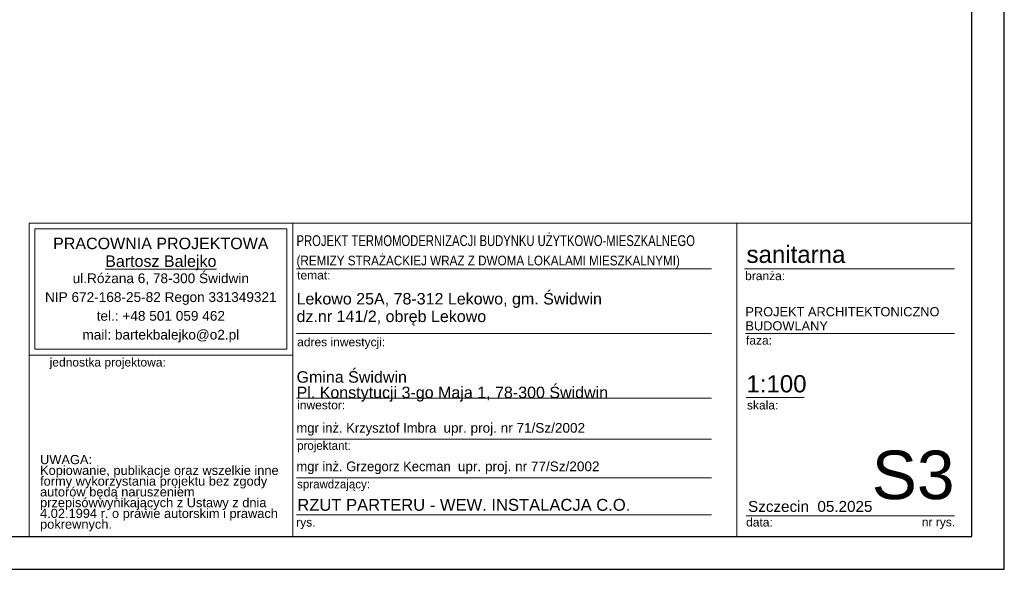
# Model space of a CAD drawing. Header units: inches. Extents: x -515158 to -470211, y -1887 to 84268.
# Tile 56 of 102: x -488750 to -470477, y 20769 to 30962. Entities that reach past the tile are written whole.
import ezdxf

# ---------------------------------------------------------------- set-up
doc = ezdxf.new("R2010")
doc.units = ezdxf.units.IN
doc.header["$MEASUREMENT"] = 0
doc.layers.add('_TABELA', color=7, linetype='Continuous')
for name, color, linetype, lineweight in [('ARCH TABELA_Nr_Pióra__1', 7, 'Continuous', 25), ('ARCH TABELA_Nr_Pióra__21', 252, 'Continuous', 9), ('ARCH TABELA_Nr_Pióra__7', 7, 'Continuous', 13)]:
    doc.layers.add(name, color=color, linetype=linetype, lineweight=lineweight)
doc.styles.add('GENERATED_STYLE_2', font='arial.ttf')
doc.styles.add('GENERATED_STYLE_7', font='txt')
doc.styles.add('GENERATED_STYLE_8', font='arial.ttf')
doc.styles.add('GENERATED_STYLE_9', font='arial.ttf')

msp = doc.modelspace()

# ---------------------------------------------------------------- linework, layer by layer
at = {"layer": '_TABELA', "color": 7}
msp.add_lwpolyline([(-512477, 50469), (-470477, 50469), (-512477, 50469), (-512477, 20769), (-470477, 20769), (-470477, 50469)], dxfattribs=at)
msp.add_lwpolyline([(-471077, 49859), (-509977, 49859), (-509977, 21379), (-471077, 21379)], close=True, dxfattribs=at)
at = {"layer": 'ARCH TABELA_Nr_Pióra__21', "color": 7, "linetype": 'Continuous'}
for p, q in [((-488577, 21379), (-488577, 27190)), ((-488577, 27190), (-483684, 27190)), ((-488577, 24743), (-488577, 27190)), ((-488577, 27190), (-471077, 27190)), ((-488471, 24850), (-488471, 27084)), ((-488471, 27084), (-483790, 27084)), ((-483790, 24850), (-483790, 27084)), ((-483684, 27190), (-483684, 21379)), ((-483684, 24743), (-483684, 27190)), ((-475439, 27190), (-475439, 21379)), ((-471077, 27190), (-471077, 21379)), ((-483684, 21379), (-483684, 26790)), ((-483612, 26340), (-475912, 26340)), ((-475300, 26340), (-471400, 26340)), ((-483612, 25140), (-475912, 25140)), ((-475282, 25140), (-471400, 25140)), ((-488577, 24743), (-483684, 24743)), ((-488471, 24850), (-483790, 24850)), ((-483612, 23940), (-475912, 23940)), ((-475271, 23957), (-474191, 23957)), ((-483612, 21779), (-475912, 21779)), ((-475271, 21761), (-472989, 21761)), ((-472989, 21761), (-471400, 21761)), ((-488577, 21379), (-483684, 21379)), ((-471077, 21379), (-483684, 21379))]:
    msp.add_line(p, q, dxfattribs=at)
at = {"layer": 'ARCH TABELA_Nr_Pióra__21', "color": 0, "linetype": 'Continuous'}
for p, q in [((-483612, 23180), (-475912, 23180)), ((-483612, 22466), (-475912, 22466))]:
    msp.add_line(p, q, dxfattribs=at)

# ---------------------------------------------------------------- texts
at = {"layer": 'ARCH TABELA_Nr_Pióra__1', "color": 7, "linetype": 'Continuous', "style": 'GENERATED_STYLE_7'}
for s, height, width, p in [('PROJEKT TERMOMODERNIZACJI BUDYNKU UŻYTKOWO-MIESZKALNEGO ', 200, 0.78, (-483612, 26764)), ('(REMIZY STRAŻACKIEJ WRAZ Z DWOMA LOKALAMI MIESZKALNYMI)', 180, 0.9, (-483612, 26405))]:
    msp.add_text(s, height=height, dxfattribs=dict(at, width=width)).set_placement(p)
at = {"layer": 'ARCH TABELA_Nr_Pióra__1', "color": 0, "linetype": 'Continuous', "insert": (-483598, 22074), "char_height": 220, "attachment_point": 1, "style": 'GENERATED_STYLE_9'}
msp.add_mtext('RZUT PARTERU - WEW. INSTALACJA C.O.', dxfattribs=at)
at = {"layer": 'ARCH TABELA_Nr_Pióra__21', "color": 7, "linetype": 'Continuous', "insert": (-483612, 23879), "char_height": 212.77, "attachment_point": 7, "line_spacing_factor": 0.807442, "style": 'GENERATED_STYLE_8'}
msp.add_mtext('{Gmina Świdwin\\PPl. Konstytucji 3-go Maja 1, 78-300 Świdwin}', dxfattribs=at)
at = {"layer": 'ARCH TABELA_Nr_Pióra__7', "color": 7, "linetype": 'Continuous'}
for s, insert, char_height, attachment_point, line_spacing_factor, style in [('{PRACOWNIA PROJEKTOWA\\P\\LBartosz Balejko}', (-486131, 26919), 212.77, 2, 0.926719, 'GENERATED_STYLE_2'), ('{Lekowo 25A, 78-312 Lekowo, gm. Świdwin\\Pdz.nr 141/2, obręb Lekowo}', (-483612, 25290), 212.77, 7, 0.918867, 'GENERATED_STYLE_8'), ('{PROJEKT ARCHITEKTONICZNO\\PBUDOWLANY}', (-475282, 25631), 170, 1, 0.923713, 'GENERATED_STYLE_8')]:
    msp.add_mtext(s, dxfattribs=dict(at, insert=insert, char_height=char_height, attachment_point=attachment_point, line_spacing_factor=line_spacing_factor, style=style))
at = {"layer": 'ARCH TABELA_Nr_Pióra__7', "color": 7, "linetype": 'Continuous', "style": 'GENERATED_STYLE_8'}
for s, insert, char_height, attachment_point in [('sanitarna', (-475261, 26770), 319.2, 1), ('{branża:}', (-475288, 26291), 159.6, 1), ('{temat:}', (-483601, 26304), 159.6, 1), ('{adres inwestycji:}', (-483601, 25064), 159.58, 1), ('{faza:}', (-475271, 25095), 159.6, 1), ('{jednostka projektowa:}', (-488194, 24689), 159.58, 1), ('1:100', (-475263, 24369), 319.2, 1), ('{inwestor:}', (-483601, 23895), 159.58, 1), ('{skala:}', (-475253, 23893), 159.6, 1), ('S3', (-471400, 22970), 900, 3), ('{Szczecin  05.2025}', (-475232, 22036), 202.13, 1), ('{rys.}', (-483619, 21722), 159.6, 1), ('{data:}', (-475269, 21722), 159.6, 1), ('{nr rys.}', (-472008, 21725), 159.6, 1)]:
    msp.add_mtext(s, dxfattribs=dict(at, insert=insert, char_height=char_height, attachment_point=attachment_point))
for s, insert, char_height, width, attachment_point, line_spacing_factor in [('{ul.Różana 6, 78-300 Świdwin\\PNIP 672-168-25-82 Regon 331349321\\Ptel.: +48 501 059 462\\Pmail: bartekbalejko@o2.pl}', (-486131, 26257), 180.85, 4680.85, 2, 1.156383), ('{UWAGA:\\PKopiowanie, publikacje oraz wszelkie inne formy wykorzystania projektu bez zgody autorów będą naruszeniem przepisówwynikających z Ustawy z dnia 4.02.1994 r. o prawie autorskim i prawach pokrewnych.}', (-488372, 22889), 170.213, 4483.41, 1, 0.703415)]:
    msp.add_mtext(s, dxfattribs=dict(at, insert=insert, char_height=char_height, width=width, attachment_point=attachment_point, line_spacing_factor=line_spacing_factor))
at = {"layer": 'ARCH TABELA_Nr_Pióra__7', "color": 0, "linetype": 'Continuous', "char_height": 180, "attachment_point": 1, "style": 'GENERATED_STYLE_7'}
for s, insert, width in [('mgr inż. Krzysztof Imbra  \\fArial|b0|i0|c238;upr. proj. nr 71/Sz/2002', (-483614, 23482), 7590.75), ('mgr inż. Grzegorz Kecman  \\fArial|b0|i0|c238;upr. proj. nr 77/Sz/2002', (-483614, 22768), 7371.6)]:
    msp.add_mtext(s, dxfattribs=dict(at, insert=insert, width=width))
at = {"layer": 'ARCH TABELA_Nr_Pióra__7', "color": 0, "linetype": 'Continuous', "char_height": 159.58, "attachment_point": 1, "style": 'GENERATED_STYLE_7'}
for s, insert in [('{projektant:}', (-483601, 23144)), ('sprawdzający:', (-483601, 22429))]:
    msp.add_mtext(s, dxfattribs=dict(at, insert=insert))

doc.saveas('drawing.dxf')
